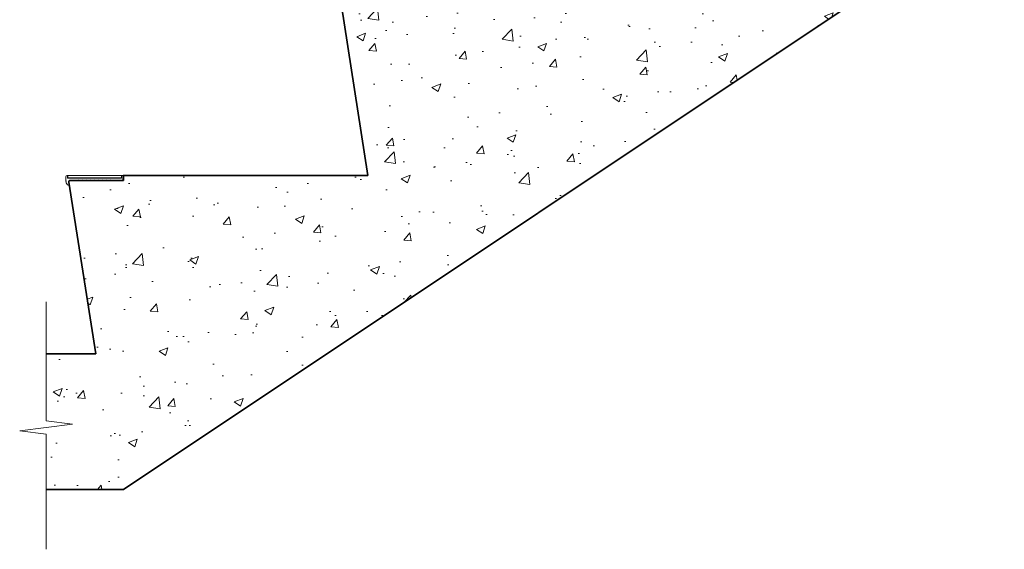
# Model space of a CAD drawing. Header units: millimetres. Extents: x -347 to 646, y -989 to 80.
# Tile 1 of 4: x -347 to 646, y -989 to -454. Entities that reach past the tile are written whole.
import ezdxf

# ---------------------------------------------------------------- set-up
doc = ezdxf.new("R2010")
doc.units = ezdxf.units.MM
for name, color, linetype, lineweight in [('FS-DETAIL', 3, 'Continuous', 35), ('FS-DETAIL-HATCH', 253, 'Continuous', 13), ('FS-DETAIL-THIN', 8, 'Continuous', 18)]:
    doc.layers.add(name, color=color, linetype=linetype, lineweight=lineweight)

msp = doc.modelspace()

# ---------------------------------------------------------------- hatches: boundary and pattern name
at = {"layer": 'FS-DETAIL-HATCH'}
h = msp.add_hatch(dxfattribs=at)
h.set_pattern_fill('AR-CONC', color=256, scale=0.5)
h.set_pattern_definition([(50, (-1249.59, 0), (91.0923, -7.9695), [9.525, -104.775]), (355, (-1249.59, 0), (-17.6217, 95.5284), [7.62, -83.8203]), (100.4514, (-1242, -0.66), (73.4706, 87.559), [8.095, -89.045]), (46.184, (-1249.59, 25.4), (135.5395, -21.021), [14.2875, -157.1625]), (96.6356, (-1238.3, 23.65), (118.702, 123.713), [12.1425, -133.568]), (351.184, (-1249.59, 25.4), (118.702, 123.713), [11.43, -125.73]), (21, (-1236.89, 19.05), (75.8072, -51.1326), [9.525, -104.775]), (326, (-1236.89, 19.05), (30.901, 92.094), [7.62, -83.82]), (71.4514, (-1230.575, 14.79), (106.7082, 40.9614), [8.095, -89.045]), (37.5, (-1249.592, 0), (1.5443, 42.2775), [0, -82.804, 0, -85.09, 0, -84.1375]), (7.5, (-1249.59, 0), (33.4098, 50.0903), [0, -48.514, 0, -80.899, 0, -32.0675]), (327.5, (-1277.913, 0), (67.7953, -2.86437), [0, -31.75, 0, -99.06, 0, -131.445]), (317.5, (-1290.613, 0), (74.0646, 12.7132), [0, -41.275, 0, -65.786, 0, -93.345])])
h.paths.add_polyline_path([(619.557, -314.277), (592.891, -310.889), (646.222, -304.111), (619.557, -300.723), (619.557, -251.5), (305.011, -251.5), (305.011, -256.5), (251.62, -256.5, 0.464106), (250.14, -258.25), (277.14, -431.5), (32.111, -431.5), (32.111, -436.5), (-21.38, -436.5, 0.464106), (-22.86, -438.25), (4.14, -611.5), (-242.374, -611.5), (-242.374, -616.5), (-295.865, -616.5, 0.464106), (-297.344, -618.25), (-270.345, -791.5), (-320.365, -791.5), (-320.365, -858.935), (-293.7, -862.323), (-347.031, -869.101), (-320.365, -872.49), (-320.365, -928.212), (-242.244, -928.212), (594.565, -370), (619.557, -370)])

# ---------------------------------------------------------------- linework, layer by layer
at = {"layer": 'FS-DETAIL'}
msp.add_lwpolyline([(-320.365, -791.5), (-270.345, -791.5), (-297.35, -618.212, -0.456412), (-295.865, -616.5), (-242.374, -616.5), (-242.374, -611.5), (4.14, -611.5), (-22.865, -438.212, -0.456412), (-21.38, -436.5), (32.111, -436.5), (32.111, -431.5), (277.14, -431.5), (250.135, -258.212, -0.456412), (251.62, -256.5), (305.111, -256.5), (305.111, -251.5), (619.557, -251.5)], format="xyb", dxfattribs=at)
at = {"layer": 'FS-DETAIL', "flags": 128}
msp.add_lwpolyline([(-320.365, -928.212), (-242.244, -928.212), (594.565, -370), (619.557, -370)], dxfattribs=at)
at = {"layer": 'FS-DETAIL-THIN'}
msp.add_lwpolyline([(-251.941, -616.5), (-252.308, -616.025), (-252.674, -616.5), (-253.041, -616.025), (-253.407, -616.5), (-253.773, -616.025), (-254.14, -616.5), (-254.506, -616.025), (-254.873, -616.5), (-255.239, -616.025), (-255.605, -616.5), (-255.972, -616.025), (-256.338, -616.5), (-256.705, -616.025), (-257.071, -616.5), (-257.437, -616.025), (-257.804, -616.5), (-258.17, -616.025), (-258.537, -616.5), (-258.903, -616.025), (-259.269, -616.5), (-259.636, -616.025), (-260.002, -616.5), (-260.369, -616.025), (-260.735, -616.5), (-261.101, -616.025), (-261.468, -616.5), (-261.834, -616.025), (-262.201, -616.5), (-262.567, -616.025), (-262.933, -616.5), (-263.3, -616.025), (-263.666, -616.5), (-264.033, -616.025), (-264.399, -616.5), (-264.765, -616.025), (-265.132, -616.5), (-265.498, -616.025), (-265.865, -616.5), (-266.231, -616.025), (-266.597, -616.5), (-266.964, -616.025), (-267.33, -616.5), (-267.697, -616.025), (-268.063, -616.5), (-268.429, -616.025), (-268.796, -616.5), (-269.162, -616.025), (-269.529, -616.5), (-269.895, -616.025), (-270.261, -616.5), (-270.628, -616.025), (-270.994, -616.5), (-271.361, -616.025), (-271.727, -616.5), (-272.093, -616.025), (-272.46, -616.5), (-272.826, -616.025), (-273.193, -616.5), (-273.559, -616.025), (-273.925, -616.5), (-274.292, -616.025), (-274.658, -616.5), (-275.025, -616.025), (-275.391, -616.5), (-275.757, -616.025), (-276.124, -616.5), (-276.49, -616.025), (-276.857, -616.5), (-277.223, -616.025), (-277.589, -616.5), (-277.956, -616.025), (-278.322, -616.5), (-278.689, -616.025), (-279.055, -616.5), (-279.421, -616.025), (-279.788, -616.5), (-280.154, -616.025), (-280.521, -616.5), (-280.887, -616.025), (-281.253, -616.5), (-281.62, -616.025), (-281.986, -616.5), (-282.353, -616.025), (-282.719, -616.5), (-283.085, -616.025), (-283.452, -616.5), (-283.818, -616.025), (-284.185, -616.5), (-284.551, -616.025), (-284.917, -616.5), (-285.284, -616.025), (-285.65, -616.5), (-286.017, -616.025), (-286.383, -616.5), (-286.749, -616.025), (-287.116, -616.5), (-287.482, -616.025), (-287.849, -616.5), (-288.215, -616.025), (-288.581, -616.5), (-288.948, -616.025), (-289.314, -616.5), (-289.681, -616.025), (-290.047, -616.5), (-290.413, -616.025), (-290.78, -616.5), (-291.146, -616.025), (-291.513, -616.5), (-296.271, -616.5, 0.2844048), (-297.485, -617.848), (-297.485, -621.564, -0.3484557), (-300.42, -617.707), (-299.756, -617.292), (-300.574, -616.966), (-300.574, -613.069, -0.395774), (-299.158, -611.561), (-298.729, -611.561), (-298.729, -614.442), (-244.229, -614.442), (-244.229, -611.561), (-242.874, -611.561), (-242.874, -616.5), (-251.941, -616.5)], format="xyb", dxfattribs=at)
msp.add_lwpolyline([(-298.479, -614.128), (-298.479, -611.528), (-244.479, -611.528), (-244.479, -614.128)], close=True, dxfattribs=at)
msp.add_lwpolyline([(-320.365, -988.7), (-320.365, -872.49), (-347.031, -869.101), (-293.7, -862.323), (-320.365, -858.935), (-320.365, -739.075)], dxfattribs=at)

doc.saveas('drawing.dxf')
